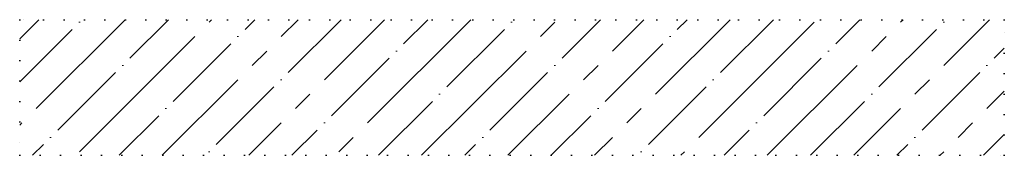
# Model space of a CAD drawing. Header units: millimetres. Extents: x 24180 to 99386, y -42598 to 25936.
# Tile 24 of 41: x 49010 to 50460, y 13900 to 14100. Entities that reach past the tile are written whole.
import ezdxf

# ---------------------------------------------------------------- set-up
doc = ezdxf.new("R2010")
doc.units = ezdxf.units.MM
doc.linetypes.add('______9', pattern=[30, 0, -30])
doc.layers.add('Колонна (2)', color=7, linetype='Continuous', lineweight=35)

msp = doc.modelspace()

# ---------------------------------------------------------------- hatches: boundary and pattern name
at = {"layer": 'Колонна (2)', "lineweight": 18, "transparency": 33554687}
h = msp.add_hatch(dxfattribs=at)
h.set_pattern_fill('__________539', color=256, scale=30, style=0, pattern_type=2)
h.set_pattern_definition([(45, (0, 0), (-63.63961, 63.63961), [120, -15, 0, -15]), (45, (-31.82, 31.82), (-63.63961, 63.63961), [240, -30, 30, -30])])
h.paths.add_polyline_path([(50460, 14100), (49010, 14100), (49010, 13900), (50460, 13900)], flags=0)

# ---------------------------------------------------------------- linework, layer by layer
at = {"layer": 'Колонна (2)', "color": 7, "linetype": '______9', "lineweight": -3, "transparency": 33554687}
for p, q in [((50460, 14100), (49010, 14100)), ((49010, 14100), (49010, 13900)), ((50460, 13900), (50460, 14100)), ((49010, 13900), (50460, 13900))]:
    msp.add_line(p, q, dxfattribs=at)

doc.saveas('drawing.dxf')
